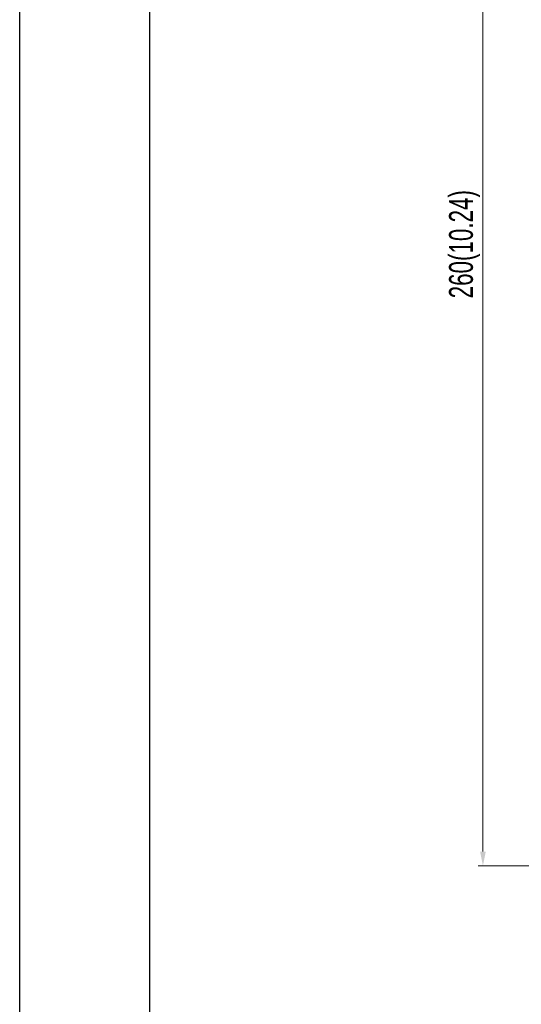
# Model space of a CAD drawing. Header units: millimetres. Extents: x -641 to 119, y -160 to 916.
# Tile 14 of 63: x -641 to -536, y 288 to 494. Entities that reach past the tile are written whole.
import ezdxf

# ---------------------------------------------------------------- set-up
doc = ezdxf.new("R2010")
doc.units = ezdxf.units.MM
doc.header["$LTSCALE"] = 32.67
doc.layers.get('0').update_dxf_attribs({"linetype": 'CONTINUOUS'})
doc.layers.add('DF', color=3, linetype='CONTINUOUS')
doc.layers.add('TXT', color=7, linetype='CONTINUOUS')
doc.styles.get("Standard").update_dxf_attribs({"font": 'txt', "width": 0.7})

# ---------------------------------------------------------------- blocks, each defined once
blk = doc.blocks.new('A$C71E57D54')
blk.add_line((-430, 0), (-430, -594))
at = {"layer": 'DF'}
blk.add_line((-415, -15), (-415, -579), dxfattribs=at)
blk = doc.blocks.new('_FILLED')
at = {"color": 0, "linetype": 'ByBlock'}
blk.add_solid([(0, 0), (-1, 0.2), (-1, -0.2)], dxfattribs=at)

msp = doc.modelspace()

# ---------------------------------------------------------------- linework, layer by layer
at = {"color": 7, "lineweight": 0}
for p, q in [((-544.26, 573.88), (-544.26, 319.88)), ((-501.63, 316.88), (-545.26, 316.88))]:
    msp.add_line(p, q, dxfattribs=at)

# ---------------------------------------------------------------- block references
at = {"color": 7, "lineweight": 0, "xscale": 3, "yscale": 3, "zscale": 3, "rotation": 270}
msp.add_blockref('_FILLED', (-544.26, 316.88), dxfattribs=at)
at = {"layer": 'TXT', "color": 7, "xscale": 1.810285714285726, "yscale": 1.810285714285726, "zscale": 1.810285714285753}
msp.add_blockref('A$C71E57D54', (137.2, 915.58), dxfattribs=at)

# ---------------------------------------------------------------- texts
at = {"color": 7, "lineweight": 0, "insert": (-548.1, 446.88), "char_height": 5, "attachment_point": 5, "rotation": 90}
msp.add_mtext('\\A1;260(10.24)', dxfattribs=at)

doc.saveas('drawing.dxf')
